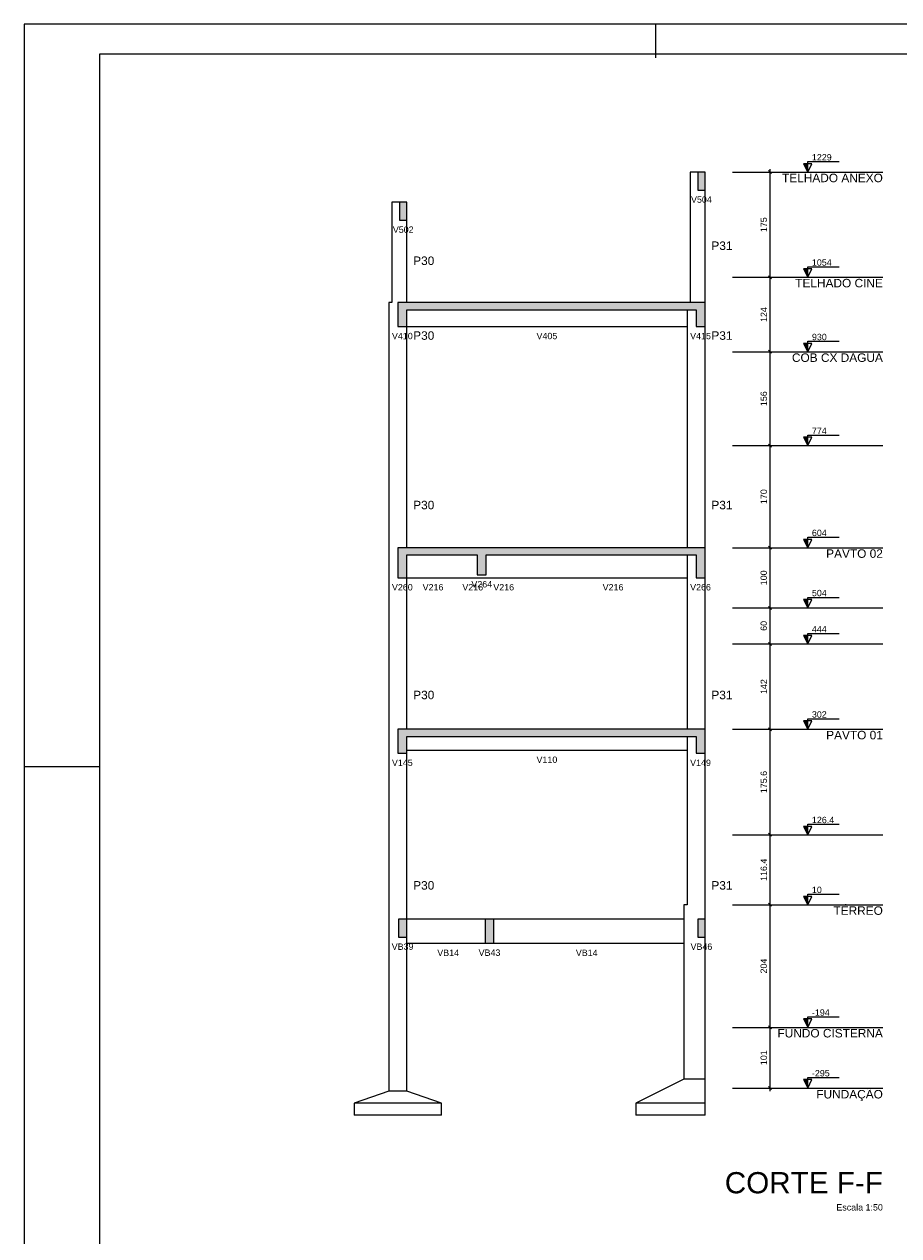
# Model space of a CAD drawing. Header units: millimetres. Extents: x 0 to 119, y 0 to 84.
# Tile 2 of 8: x 0 to 29, y 44 to 84. Entities that reach past the tile are written whole.
import ezdxf

# ---------------------------------------------------------------- set-up
doc = ezdxf.new("R2010")
doc.units = ezdxf.units.MM
doc.header["$MEASUREMENT"] = 0
doc.linetypes.add('DASHED', pattern=[1.905, 1.27, -0.635])
doc.linetypes.add('NULL', pattern=[0])
doc.layers.get('0').update_dxf_attribs({"lineweight": 18})
for name, color, linetype, lineweight in [('FO-Cotas', 5, 'Continuous', 5), ('FO-Elementos cortados', 159, 'Continuous', 5), ('FO-Elementos em vista', 7, 'Continuous', 5), ('FO-Hachuras', 153, 'Continuous', 5), ('FO-Indicações', 7, 'Continuous', 5), ('FO-Níveis', 9, 'DASHED', 5), ('FO-Textos das vigas', 7, 'Continuous', 5), ('FO-Textos dos pilares', 7, 'Continuous', 5), ('FO-Títulos', 1, 'Continuous', 20)]:
    doc.layers.add(name, color=color, linetype=linetype, lineweight=lineweight)
doc.layers.add('SEDUC_MARF', color=1, linetype='Continuous')
doc.layers.add('SEDUC_MARGG', color=7, linetype='Continuous')
doc.styles.add('Arial', font='txt')
doc.dimstyles.new('UM_50.000000', dxfattribs={"dimtxt": 0.18, "dimasz": 0.1, "dimexe": 0.1, "dimexo": 0.2, "dimgap": 0, "dimtad": 1, "dimtih": 1, "dimtoh": 1, "dimdec": 1, "dimlfac": 50, "dimzin": 0, "dimdsep": 46, "dimtxsty": 'Standard', "dimcen": 0.09, "dimdle": 0.1, "dimadec": 1, "dimazin": 2, "dimtfac": 1, "dimtdec": 4, "dimtofl": 0, "dimtmove": 0, "dimatfit": 3, "dimfxl": 1, "dimtolj": 1, "dimarcsym": 0})

# ---------------------------------------------------------------- blocks, each defined once
blk = doc.blocks.new('_Oblique')
at = {"color": 0, "linetype": 'ByBlock', "lineweight": -2}
blk.add_line((-0.5, -0.5), (0.5, 0.5), dxfattribs=at)
blk = doc.blocks.new('*D6')
at = {"layer": 'Defpoints', "color": 0}
for p in [(24.814, 50.719), (24.814, 50.719), (24.814, 48.699)]:
    blk.add_point(p, dxfattribs=at)
at = {"layer": 'FO-Cotas', "color": 0, "linetype": 'Continuous', "lineweight": -2}
blk.add_line((24.814, 48.599), (24.814, 50.819), dxfattribs=at)
at = {"layer": 'FO-Cotas', "color": 0, "lineweight": -2, "xscale": 0.1, "yscale": 0.1, "zscale": 0.1}
for p, rotation in [((24.814, 50.719), 90), ((24.814, 48.699), 270)]:
    blk.add_blockref('_Oblique', p, dxfattribs=dict(at, rotation=rotation))
at = {"layer": 'FO-Cotas', "color": 7, "insert": (24.602, 49.709), "char_height": 0.2118, "attachment_point": 5, "rotation": 90, "style": 'Arial'}
blk.add_mtext('\\A1;101', dxfattribs=at)
blk = doc.blocks.new('*D7')
at = {"layer": 'Defpoints', "color": 0}
for p in [(24.814, 54.799), (24.814, 54.799), (24.814, 50.719)]:
    blk.add_point(p, dxfattribs=at)
at = {"layer": 'FO-Cotas', "color": 0, "linetype": 'Continuous', "lineweight": -2}
blk.add_line((24.814, 50.619), (24.814, 54.899), dxfattribs=at)
at = {"layer": 'FO-Cotas', "color": 0, "lineweight": -2, "xscale": 0.1, "yscale": 0.1, "zscale": 0.1}
for p, rotation in [((24.814, 54.799), 90), ((24.814, 50.719), 270)]:
    blk.add_blockref('_Oblique', p, dxfattribs=dict(at, rotation=rotation))
at = {"layer": 'FO-Cotas', "color": 7, "insert": (24.602, 52.759), "char_height": 0.2118, "attachment_point": 5, "rotation": 90, "style": 'Arial'}
blk.add_mtext('\\A1;204', dxfattribs=at)
blk = doc.blocks.new('*D8')
at = {"layer": 'Defpoints', "color": 0}
for p in [(24.814, 57.127), (24.814, 57.127), (24.814, 54.799)]:
    blk.add_point(p, dxfattribs=at)
at = {"layer": 'FO-Cotas', "color": 0, "linetype": 'Continuous', "lineweight": -2}
blk.add_line((24.814, 54.699), (24.814, 57.227), dxfattribs=at)
at = {"layer": 'FO-Cotas', "color": 0, "lineweight": -2, "xscale": 0.1, "yscale": 0.1, "zscale": 0.1}
for p, rotation in [((24.814, 57.127), 90), ((24.814, 54.799), 270)]:
    blk.add_blockref('_Oblique', p, dxfattribs=dict(at, rotation=rotation))
at = {"layer": 'FO-Cotas', "color": 7, "insert": (24.602, 55.963), "char_height": 0.2118, "attachment_point": 5, "rotation": 90, "style": 'Arial'}
blk.add_mtext('\\A1;116.4', dxfattribs=at)
blk = doc.blocks.new('*D9')
at = {"layer": 'Defpoints', "color": 0}
for p in [(24.814, 60.639), (24.814, 60.639), (24.814, 57.127)]:
    blk.add_point(p, dxfattribs=at)
at = {"layer": 'FO-Cotas', "color": 0, "linetype": 'Continuous', "lineweight": -2}
blk.add_line((24.814, 57.027), (24.814, 60.739), dxfattribs=at)
at = {"layer": 'FO-Cotas', "color": 0, "lineweight": -2, "xscale": 0.1, "yscale": 0.1, "zscale": 0.1}
for p, rotation in [((24.814, 60.639), 90), ((24.814, 57.127), 270)]:
    blk.add_blockref('_Oblique', p, dxfattribs=dict(at, rotation=rotation))
at = {"layer": 'FO-Cotas', "color": 7, "insert": (24.602, 58.883), "char_height": 0.2118, "attachment_point": 5, "rotation": 90, "style": 'Arial'}
blk.add_mtext('\\A1;175.6', dxfattribs=at)
blk = doc.blocks.new('*D10')
at = {"layer": 'Defpoints', "color": 0}
for p in [(24.814, 63.479), (24.814, 63.479), (24.814, 60.639)]:
    blk.add_point(p, dxfattribs=at)
at = {"layer": 'FO-Cotas', "color": 0, "linetype": 'Continuous', "lineweight": -2}
blk.add_line((24.814, 60.539), (24.814, 63.579), dxfattribs=at)
at = {"layer": 'FO-Cotas', "color": 0, "lineweight": -2, "xscale": 0.1, "yscale": 0.1, "zscale": 0.1}
for p, rotation in [((24.814, 63.479), 90), ((24.814, 60.639), 270)]:
    blk.add_blockref('_Oblique', p, dxfattribs=dict(at, rotation=rotation))
at = {"layer": 'FO-Cotas', "color": 7, "insert": (24.602, 62.059), "char_height": 0.2118, "attachment_point": 5, "rotation": 90, "style": 'Arial'}
blk.add_mtext('\\A1;142', dxfattribs=at)
blk = doc.blocks.new('*D11')
at = {"layer": 'Defpoints', "color": 0}
for p in [(24.814, 64.679), (24.814, 64.679), (24.814, 63.479)]:
    blk.add_point(p, dxfattribs=at)
at = {"layer": 'FO-Cotas', "color": 0, "linetype": 'Continuous', "lineweight": -2}
blk.add_line((24.814, 63.379), (24.814, 64.779), dxfattribs=at)
at = {"layer": 'FO-Cotas', "color": 0, "lineweight": -2, "xscale": 0.1, "yscale": 0.1, "zscale": 0.1}
for p, rotation in [((24.814, 64.679), 90), ((24.814, 63.479), 270)]:
    blk.add_blockref('_Oblique', p, dxfattribs=dict(at, rotation=rotation))
at = {"layer": 'FO-Cotas', "color": 7, "insert": (24.602, 64.079), "char_height": 0.2118, "attachment_point": 5, "rotation": 90, "style": 'Arial'}
blk.add_mtext('\\A1;60', dxfattribs=at)
blk = doc.blocks.new('*D12')
at = {"layer": 'Defpoints', "color": 0}
for p in [(24.814, 66.679), (24.814, 66.679), (24.814, 64.679)]:
    blk.add_point(p, dxfattribs=at)
at = {"layer": 'FO-Cotas', "color": 0, "linetype": 'Continuous', "lineweight": -2}
blk.add_line((24.814, 64.579), (24.814, 66.779), dxfattribs=at)
at = {"layer": 'FO-Cotas', "color": 0, "lineweight": -2, "xscale": 0.1, "yscale": 0.1, "zscale": 0.1}
for p, rotation in [((24.814, 66.679), 90), ((24.814, 64.679), 270)]:
    blk.add_blockref('_Oblique', p, dxfattribs=dict(at, rotation=rotation))
at = {"layer": 'FO-Cotas', "color": 7, "insert": (24.602, 65.679), "char_height": 0.2118, "attachment_point": 5, "rotation": 90, "style": 'Arial'}
blk.add_mtext('\\A1;100', dxfattribs=at)
blk = doc.blocks.new('*D13')
at = {"layer": 'Defpoints', "color": 0}
for p in [(24.814, 70.079), (24.814, 70.079), (24.814, 66.679)]:
    blk.add_point(p, dxfattribs=at)
at = {"layer": 'FO-Cotas', "color": 0, "linetype": 'Continuous', "lineweight": -2}
blk.add_line((24.814, 66.579), (24.814, 70.179), dxfattribs=at)
at = {"layer": 'FO-Cotas', "color": 0, "lineweight": -2, "xscale": 0.1, "yscale": 0.1, "zscale": 0.1}
for p, rotation in [((24.814, 70.079), 90), ((24.814, 66.679), 270)]:
    blk.add_blockref('_Oblique', p, dxfattribs=dict(at, rotation=rotation))
at = {"layer": 'FO-Cotas', "color": 7, "insert": (24.602, 68.379), "char_height": 0.2118, "attachment_point": 5, "rotation": 90, "style": 'Arial'}
blk.add_mtext('\\A1;170', dxfattribs=at)
blk = doc.blocks.new('*D14')
at = {"layer": 'Defpoints', "color": 0}
for p in [(24.814, 73.199), (24.814, 73.199), (24.814, 70.079)]:
    blk.add_point(p, dxfattribs=at)
at = {"layer": 'FO-Cotas', "color": 0, "linetype": 'Continuous', "lineweight": -2}
blk.add_line((24.814, 69.979), (24.814, 73.299), dxfattribs=at)
at = {"layer": 'FO-Cotas', "color": 0, "lineweight": -2, "xscale": 0.1, "yscale": 0.1, "zscale": 0.1}
for p, rotation in [((24.814, 73.199), 90), ((24.814, 70.079), 270)]:
    blk.add_blockref('_Oblique', p, dxfattribs=dict(at, rotation=rotation))
at = {"layer": 'FO-Cotas', "color": 7, "insert": (24.602, 71.639), "char_height": 0.2118, "attachment_point": 5, "rotation": 90, "style": 'Arial'}
blk.add_mtext('\\A1;156', dxfattribs=at)
blk = doc.blocks.new('*D15')
at = {"layer": 'Defpoints', "color": 0}
for p in [(24.814, 75.679), (24.814, 75.679), (24.814, 73.199)]:
    blk.add_point(p, dxfattribs=at)
at = {"layer": 'FO-Cotas', "color": 0, "linetype": 'Continuous', "lineweight": -2}
blk.add_line((24.814, 73.099), (24.814, 75.779), dxfattribs=at)
at = {"layer": 'FO-Cotas', "color": 0, "lineweight": -2, "xscale": 0.1, "yscale": 0.1, "zscale": 0.1}
for p, rotation in [((24.814, 75.679), 90), ((24.814, 73.199), 270)]:
    blk.add_blockref('_Oblique', p, dxfattribs=dict(at, rotation=rotation))
at = {"layer": 'FO-Cotas', "color": 7, "insert": (24.602, 74.439), "char_height": 0.2118, "attachment_point": 5, "rotation": 90, "style": 'Arial'}
blk.add_mtext('\\A1;124', dxfattribs=at)
blk = doc.blocks.new('*D16')
at = {"layer": 'Defpoints', "color": 0}
for p in [(24.814, 79.179), (24.814, 79.179), (24.814, 75.679)]:
    blk.add_point(p, dxfattribs=at)
at = {"layer": 'FO-Cotas', "color": 0, "linetype": 'Continuous', "lineweight": -2}
blk.add_line((24.814, 75.579), (24.814, 79.279), dxfattribs=at)
at = {"layer": 'FO-Cotas', "color": 0, "lineweight": -2, "xscale": 0.1, "yscale": 0.1, "zscale": 0.1}
for p, rotation in [((24.814, 79.179), 90), ((24.814, 75.679), 270)]:
    blk.add_blockref('_Oblique', p, dxfattribs=dict(at, rotation=rotation))
at = {"layer": 'FO-Cotas', "color": 7, "insert": (24.602, 77.429), "char_height": 0.2118, "attachment_point": 5, "rotation": 90, "style": 'Arial'}
blk.add_mtext('\\A1;175', dxfattribs=at)

msp = doc.modelspace()

# ---------------------------------------------------------------- hatches: boundary and pattern name
at = {"layer": 'FO-Hachuras', "linetype": 'Continuous'}
for points in [[(22.4081, 78.5788), (22.6481, 78.5788), (22.6481, 79.1788), (22.4081, 79.1788), (22.4081, 78.5788)], [(12.4875, 77.5788), (12.7275, 77.5788), (12.7275, 78.1788), (12.4875, 78.1788), (12.4875, 77.5788)], [(12.4275, 74.5988), (22.6481, 74.5988), (22.6481, 74.8388), (12.4275, 74.8388), (12.4275, 74.5988)], [(12.4275, 74.0388), (12.7275, 74.0388), (12.7275, 74.8388), (12.4275, 74.8388), (12.4275, 74.0388)], [(22.3481, 74.0388), (22.6481, 74.0388), (22.6481, 74.8388), (22.3481, 74.8388), (22.3481, 74.0388)], [(12.4275, 66.4388), (15.3709, 66.4388), (15.3709, 66.6788), (12.4275, 66.6788), (12.4275, 66.4388)], [(12.4275, 65.6788), (12.7275, 65.6788), (12.7275, 66.6788), (12.4275, 66.6788), (12.4275, 65.6788)], [(15.0709, 66.4388), (22.6481, 66.4388), (22.6481, 66.6788), (15.0709, 66.6788), (15.0709, 66.4388)], [(15.0709, 65.7788), (15.3709, 65.7788), (15.3709, 66.6788), (15.0709, 66.6788), (15.0709, 65.7788)], [(22.3479, 65.6788), (22.6479, 65.6788), (22.6479, 66.6788), (22.3479, 66.6788), (22.3479, 65.6788)], [(12.4275, 60.3988), (22.6481, 60.3988), (22.6481, 60.6388), (12.4275, 60.6388), (12.4275, 60.3988)], [(12.4275, 59.8388), (12.7275, 59.8388), (12.7275, 60.6388), (12.4275, 60.6388), (12.4275, 59.8388)], [(22.3479, 59.8388), (22.6479, 59.8388), (22.6479, 60.6388), (22.3479, 60.6388), (22.3479, 59.8388)], [(12.4471, 53.7188), (12.7271, 53.7188), (12.7271, 54.3188), (12.4471, 54.3188), (12.4471, 53.7188)], [(15.3375, 53.5188), (15.6175, 53.5188), (15.6175, 54.3188), (15.3375, 54.3188), (15.3375, 53.5188)], [(22.4079, 53.7188), (22.6479, 53.7188), (22.6479, 54.3188), (22.4079, 54.3188), (22.4079, 53.7188)]]:
    msp.add_hatch(color=153, dxfattribs=at).paths.add_polyline_path(points)
at = {"layer": 'FO-Indicações', "linetype": 'Continuous'}
for points in [[(26.0637, 79.1788), (26.0637, 79.4588), (25.9237, 79.4588), (26.0637, 79.1788)], [(26.0637, 75.6788), (26.0637, 75.9588), (25.9237, 75.9588), (26.0637, 75.6788)], [(26.0637, 73.1988), (26.0637, 73.4788), (25.9237, 73.4788), (26.0637, 73.1988)], [(26.0637, 70.0788), (26.0637, 70.3588), (25.9237, 70.3588), (26.0637, 70.0788)], [(26.0637, 66.6788), (26.0637, 66.9588), (25.9237, 66.9588), (26.0637, 66.6788)], [(26.0637, 64.6788), (26.0637, 64.9588), (25.9237, 64.9588), (26.0637, 64.6788)], [(26.0637, 63.4788), (26.0637, 63.7588), (25.9237, 63.7588), (26.0637, 63.4788)], [(26.0637, 60.6388), (26.0637, 60.9188), (25.9237, 60.9188), (26.0637, 60.6388)], [(26.0637, 57.1268), (26.0637, 57.4068), (25.9237, 57.4068), (26.0637, 57.1268)], [(26.0637, 54.7988), (26.0637, 55.0788), (25.9237, 55.0788), (26.0637, 54.7988)], [(26.0637, 50.7188), (26.0637, 50.9988), (25.9237, 50.9988), (26.0637, 50.7188)], [(26.0637, 48.6988), (26.0637, 48.9788), (25.9237, 48.9788), (26.0637, 48.6988)]]:
    msp.add_hatch(color=7, dxfattribs=at).paths.add_polyline_path(points)

# ---------------------------------------------------------------- linework, layer by layer
at = {"layer": 'FO-Elementos cortados'}
for p, q in [((22.6481, 79.1788), (22.4081, 79.1788)), ((22.4081, 79.1788), (22.4081, 78.5788)), ((22.6481, 78.5788), (22.6481, 79.1788)), ((22.4081, 78.5788), (22.6481, 78.5788)), ((12.7275, 78.1788), (12.4875, 78.1788)), ((12.4875, 78.1788), (12.4875, 77.5788)), ((12.7275, 77.5788), (12.7275, 78.1788)), ((12.4875, 77.5788), (12.7275, 77.5788)), ((12.4275, 74.8388), (12.4275, 74.5988)), ((12.7275, 74.8388), (12.4275, 74.8388)), ((12.4275, 74.5988), (12.4275, 74.0388)), ((22.0481, 74.8388), (12.7275, 74.8388)), ((12.7275, 74.0388), (12.7275, 74.5988)), ((12.7275, 74.5988), (22.0481, 74.5988)), ((22.1481, 74.8388), (22.0481, 74.8388)), ((22.0481, 74.5988), (22.3481, 74.5988)), ((22.3481, 74.8388), (22.1481, 74.8388)), ((22.6481, 74.8388), (22.3481, 74.8388)), ((22.3481, 74.5988), (22.3481, 74.0388)), ((22.6481, 74.5988), (22.6481, 74.8388)), ((22.6481, 74.0388), (22.6481, 74.5988)), ((12.4275, 74.0388), (12.7275, 74.0388)), ((22.3481, 74.0388), (22.6481, 74.0388)), ((12.4275, 66.6788), (12.4275, 66.4388)), ((12.5775, 66.6788), (12.4275, 66.6788)), ((12.7275, 66.6788), (12.5775, 66.6788)), ((14.6209, 66.6788), (12.7275, 66.6788)), ((15.0709, 66.6788), (14.6209, 66.6788)), ((15.2209, 66.6788), (15.0709, 66.6788)), ((15.3709, 66.6788), (15.2209, 66.6788)), ((16.6779, 66.6788), (15.3709, 66.6788)), ((22.0481, 66.6788), (16.6779, 66.6788)), ((22.3479, 66.6788), (22.0481, 66.6788)), ((22.4979, 66.6788), (22.3479, 66.6788)), ((22.6479, 66.6788), (22.4979, 66.6788)), ((22.6479, 66.4388), (22.6479, 66.6788)), ((22.6481, 66.6788), (22.6479, 66.6788)), ((22.6481, 66.4388), (22.6481, 66.6788)), ((12.4275, 66.4388), (12.4275, 65.6788)), ((12.7275, 65.6788), (12.7275, 66.4388)), ((12.7275, 66.4388), (14.6209, 66.4388)), ((14.6209, 66.4388), (15.0709, 66.4388)), ((15.0709, 66.4388), (15.0709, 65.7788)), ((15.3709, 65.7788), (15.3709, 66.4388)), ((15.3709, 66.4388), (16.6779, 66.4388)), ((16.6779, 66.4388), (22.0481, 66.4388)), ((22.0481, 66.4388), (22.3479, 66.4388)), ((22.3479, 66.4388), (22.3479, 65.6788)), ((22.6479, 65.6788), (22.6479, 66.4388)), ((15.0709, 65.7788), (15.2209, 65.7788)), ((15.2209, 65.7788), (15.3709, 65.7788)), ((12.4275, 65.6788), (12.5775, 65.6788)), ((12.5775, 65.6788), (12.7275, 65.6788)), ((22.3479, 65.6788), (22.4979, 65.6788)), ((22.4979, 65.6788), (22.6479, 65.6788)), ((12.4275, 60.6388), (12.4275, 60.3988)), ((12.7275, 60.6388), (12.4275, 60.6388)), ((22.0481, 60.6388), (12.7275, 60.6388)), ((22.3479, 60.6388), (22.0481, 60.6388)), ((22.6479, 60.6388), (22.3479, 60.6388)), ((22.6479, 60.3988), (22.6479, 60.6388)), ((22.6481, 60.6388), (22.6479, 60.6388)), ((22.6481, 60.3988), (22.6481, 60.6388)), ((12.4275, 60.3988), (12.4275, 59.8388)), ((12.7275, 59.9388), (12.7275, 60.3988)), ((12.7275, 60.3988), (22.0481, 60.3988)), ((22.0481, 60.3988), (22.3479, 60.3988)), ((22.3479, 60.3988), (22.3479, 59.8388)), ((22.6479, 59.8388), (22.6479, 60.3988)), ((12.4275, 59.8388), (12.7275, 59.8388)), ((12.7275, 59.8388), (12.7275, 59.9388)), ((22.3479, 59.8388), (22.6479, 59.8388)), ((12.7271, 54.3188), (12.4471, 54.3188)), ((12.4471, 54.3188), (12.4471, 53.7188)), ((12.7271, 53.7188), (12.7271, 54.3188)), ((15.3375, 54.3188), (15.3375, 53.5188)), ((15.4775, 54.3188), (15.3375, 54.3188)), ((15.6175, 54.3188), (15.4775, 54.3188)), ((15.6175, 53.5188), (15.6175, 54.3188)), ((22.6479, 54.3188), (22.4079, 54.3188)), ((22.4079, 54.3188), (22.4079, 53.7188)), ((22.6479, 53.7188), (22.6479, 54.3188)), ((12.4471, 53.7188), (12.7271, 53.7188)), ((22.4079, 53.7188), (22.6479, 53.7188)), ((15.3375, 53.5188), (15.4775, 53.5188)), ((15.4775, 53.5188), (15.6175, 53.5188))]:
    msp.add_line(p, q, dxfattribs=at)
at = {"layer": 'FO-Elementos em vista'}
for p, q in [((22.1481, 79.1788), (22.1481, 74.8388)), ((22.4081, 79.1788), (22.1481, 79.1788)), ((22.6481, 74.8388), (22.6481, 78.5788)), ((12.2275, 78.1788), (12.2275, 74.8388)), ((12.4875, 78.1788), (12.2275, 78.1788)), ((12.7275, 74.8388), (12.7275, 77.5788)), ((12.1275, 74.8388), (12.1275, 73.1988)), ((12.2275, 74.8388), (12.1275, 74.8388)), ((22.0481, 74.5988), (22.0481, 74.0388)), ((12.7275, 74.0388), (22.0481, 74.0388)), ((12.7275, 73.1988), (12.7275, 74.0388)), ((22.0481, 74.0388), (22.0481, 73.1988)), ((22.6481, 73.1988), (22.6481, 74.0388)), ((12.1275, 73.1988), (12.1275, 70.0788)), ((12.7275, 70.0788), (12.7275, 73.1988)), ((22.0481, 73.1988), (22.0481, 70.0788)), ((22.6481, 70.0788), (22.6481, 73.1988)), ((12.1275, 70.0788), (12.1275, 66.6788)), ((12.7275, 66.6788), (12.7275, 70.0788)), ((22.0481, 70.0788), (22.0481, 66.6788)), ((22.6481, 66.6788), (22.6481, 70.0788)), ((12.1275, 66.6788), (12.1275, 64.6788)), ((22.0481, 66.4388), (22.0481, 65.6788)), ((22.6481, 64.6788), (22.6481, 66.4388)), ((12.7275, 65.6788), (14.6209, 65.6788)), ((12.7275, 64.6788), (12.7275, 65.6788)), ((14.6209, 65.6788), (15.2209, 65.6788)), ((15.2209, 65.6788), (16.6779, 65.6788)), ((16.6779, 65.6788), (22.0481, 65.6788)), ((22.0481, 65.6788), (22.0481, 64.6788)), ((12.1275, 64.6788), (12.1275, 63.4788)), ((12.7275, 63.4788), (12.7275, 64.6788)), ((22.0481, 64.6788), (22.0481, 63.4788)), ((22.6481, 63.4788), (22.6481, 64.6788)), ((12.1275, 63.4788), (12.1275, 60.6388)), ((12.7275, 60.6388), (12.7275, 63.4788)), ((22.0481, 63.4788), (22.0481, 60.6388)), ((22.6481, 60.6388), (22.6481, 63.4788)), ((12.1275, 60.6388), (12.1275, 57.1268)), ((22.0481, 60.3988), (22.0481, 59.9388)), ((22.6481, 57.1268), (22.6481, 60.3988)), ((12.7275, 59.9388), (22.0481, 59.9388)), ((12.7275, 57.1268), (12.7275, 59.8388)), ((22.0481, 59.9388), (22.0481, 57.1268)), ((12.1275, 57.1268), (12.1275, 54.7988)), ((12.7275, 54.7988), (12.7275, 57.1268)), ((22.0481, 57.1268), (22.0481, 54.7988)), ((22.6481, 54.7988), (22.6481, 57.1268)), ((12.1275, 54.7988), (12.1275, 54.3188)), ((12.7275, 54.3188), (12.7275, 54.7988)), ((21.9481, 54.7988), (21.9481, 54.3188)), ((22.0481, 54.7988), (21.9481, 54.7988)), ((22.6481, 54.3188), (22.6481, 54.7988)), ((12.1275, 54.3188), (12.1275, 48.5988)), ((15.3375, 54.3188), (12.7275, 54.3188)), ((12.7275, 53.5188), (12.7275, 54.3188)), ((21.9481, 54.3188), (15.6175, 54.3188)), ((21.9481, 54.3188), (21.9481, 53.5188)), ((22.6481, 48.9988), (22.6481, 54.3188)), ((12.7275, 53.5188), (15.3375, 53.5188)), ((12.7275, 48.5988), (12.7275, 53.5188)), ((15.6175, 53.5188), (21.9481, 53.5188)), ((21.9481, 53.5188), (21.9481, 48.9988)), ((21.9481, 48.9988), (20.3481, 48.1988)), ((22.6481, 48.9988), (21.9481, 48.9988)), ((22.6481, 48.1988), (22.6481, 48.9988)), ((12.1275, 48.5988), (10.9775, 48.1988)), ((12.7275, 48.5988), (12.1275, 48.5988)), ((13.8775, 48.1988), (12.7275, 48.5988)), ((10.9775, 48.1988), (10.9775, 47.7988)), ((12.1275, 48.1988), (10.9775, 48.1988)), ((12.7275, 48.1988), (12.1275, 48.1988)), ((13.8775, 48.1988), (12.7275, 48.1988)), ((13.8775, 47.7988), (13.8775, 48.1988)), ((20.3481, 48.1988), (20.3481, 47.7988)), ((21.9481, 48.1988), (20.3481, 48.1988)), ((22.6481, 48.1988), (21.9481, 48.1988)), ((22.6481, 47.7988), (22.6481, 48.1988)), ((12.1275, 47.7988), (10.9775, 47.7988)), ((12.7275, 47.7988), (12.1275, 47.7988)), ((13.8775, 47.7988), (12.7275, 47.7988)), ((21.9481, 47.7988), (20.3481, 47.7988)), ((22.6481, 47.7988), (21.9481, 47.7988))]:
    msp.add_line(p, q, dxfattribs=at)
at = {"layer": 'FO-Indicações'}
for points in [[(26.0637, 79.1788), (26.2037, 79.4588), (25.9237, 79.4588), (26.0637, 79.1788), (26.0637, 79.5288), (27.1137, 79.5288)], [(26.0637, 75.6788), (26.2037, 75.9588), (25.9237, 75.9588), (26.0637, 75.6788), (26.0637, 76.0288), (27.1137, 76.0288)], [(26.0637, 73.1988), (26.2037, 73.4788), (25.9237, 73.4788), (26.0637, 73.1988), (26.0637, 73.5488), (27.1137, 73.5488)], [(26.0637, 70.0788), (26.2037, 70.3588), (25.9237, 70.3588), (26.0637, 70.0788), (26.0637, 70.4288), (27.1137, 70.4288)], [(26.0637, 66.6788), (26.2037, 66.9588), (25.9237, 66.9588), (26.0637, 66.6788), (26.0637, 67.0288), (27.1137, 67.0288)], [(26.0637, 64.6788), (26.2037, 64.9588), (25.9237, 64.9588), (26.0637, 64.6788), (26.0637, 65.0288), (27.1137, 65.0288)], [(26.0637, 63.4788), (26.2037, 63.7588), (25.9237, 63.7588), (26.0637, 63.4788), (26.0637, 63.8288), (27.1137, 63.8288)], [(26.0637, 60.6388), (26.2037, 60.9188), (25.9237, 60.9188), (26.0637, 60.6388), (26.0637, 60.9888), (27.1137, 60.9888)], [(26.0637, 57.1268), (26.2037, 57.4068), (25.9237, 57.4068), (26.0637, 57.1268), (26.0637, 57.4768), (27.1137, 57.4768)], [(26.0637, 54.7988), (26.2037, 55.0788), (25.9237, 55.0788), (26.0637, 54.7988), (26.0637, 55.1488), (27.1137, 55.1488)], [(26.0637, 50.7188), (26.2037, 50.9988), (25.9237, 50.9988), (26.0637, 50.7188), (26.0637, 51.0688), (27.1137, 51.0688)], [(26.0637, 48.6988), (26.2037, 48.9788), (25.9237, 48.9788), (26.0637, 48.6988), (26.0637, 49.0488), (27.1137, 49.0488)]]:
    msp.add_lwpolyline(points, dxfattribs=at)
at = {"layer": 'FO-Níveis', "linetype": 'Continuous', "ltscale": 0.2}
for p, q in [((23.5637, 79.1788), (28.5637, 79.1788)), ((23.5637, 75.6788), (28.5637, 75.6788)), ((23.5637, 73.1988), (28.5637, 73.1988)), ((23.5637, 70.0788), (28.5637, 70.0788)), ((23.5637, 66.6788), (28.5637, 66.6788)), ((23.5637, 64.6788), (28.5637, 64.6788)), ((23.5637, 63.4788), (28.5637, 63.4788)), ((23.5637, 60.6388), (28.5637, 60.6388)), ((23.5637, 57.1268), (28.5637, 57.1268)), ((23.5637, 54.7988), (28.5637, 54.7988)), ((23.5637, 50.7188), (28.5637, 50.7188)), ((23.5637, 48.6988), (28.5637, 48.6988))]:
    msp.add_line(p, q, dxfattribs=at)
at = {"layer": 'SEDUC_MARF'}
for p, q in [((21.0015, 84.1), (21.0015, 82.9804)), ((0, 59.4), (2.5, 59.4))]:
    msp.add_line(p, q, dxfattribs=at)
msp.add_lwpolyline([(118.9, 84.1), (0, 84.1), (0, 0), (118.9, 0)], close=True, dxfattribs=at)
at = {"layer": 'SEDUC_MARGG'}
msp.add_lwpolyline([(2.5, 1), (117.9, 1), (117.9, 83.1), (2.5, 83.1), (2.5, 1)], dxfattribs=at)

# ---------------------------------------------------------------- texts
at = {"layer": 'FO-Indicações', "linetype": 'NULL', "line_spacing_factor": 0.798, "style": 'Arial'}
for s, insert, char_height, width, attachment_point in [('1229', (26.2037, 79.5637), 0.2118, 1.290273, 7), ('TELHADO ANEXO', (28.5637, 78.84), 0.2824, 6.631523, 9), ('1054', (26.2037, 76.0637), 0.2118, 1.290273, 7), ('TELHADO CINE', (28.5637, 75.34), 0.2824, 5.764307, 9), ('930', (26.2037, 73.5837), 0.2118, 0.967705, 7), ('COB CX DAGUA', (28.5637, 72.86), 0.2824, 5.981016, 9), ('774', (26.2037, 70.4637), 0.2118, 0.967705, 7), ('604', (26.2037, 67.0637), 0.2118, 0.967705, 7), ('PAVTO 02', (28.5637, 66.34), 0.2824, 3.728232, 9), ('504', (26.2037, 65.0637), 0.2118, 0.967705, 7), ('444', (26.2037, 63.8637), 0.2118, 0.967705, 7), ('302', (26.2037, 61.0237), 0.2118, 0.967705, 7), ('PAVTO 01', (28.5637, 60.3), 0.2824, 3.728232, 9), ('126.4', (26.2037, 57.5117), 0.2118, 1.451416, 7), ('10', (26.2037, 55.1837), 0.2118, 0.645137, 7), ('TÉRREO', (28.5637, 54.46), 0.2824, 3.250254, 9), ('-194', (26.2037, 51.1037), 0.2118, 1.16085, 7), ('FUNDO CISTERNA', (28.5637, 50.38), 0.2824, 6.933545, 9), ('-295', (26.2037, 49.0837), 0.2118, 1.16085, 7), ('FUNDAÇÃO', (28.5637, 48.2668), 0.2824, 4.376836, 9)]:
    msp.add_mtext(s, dxfattribs=dict(at, insert=insert, char_height=char_height, width=width, attachment_point=attachment_point))
at = {"layer": 'FO-Textos das vigas', "linetype": 'NULL', "char_height": 0.2118, "attachment_point": 8, "line_spacing_factor": 0.798, "style": 'Arial'}
for s, insert, width in [('V504', (22.5277, 78.1557), 1.354561), ('V502', (12.6077, 77.1557), 1.354561), ('V410', (12.5777, 73.6157), 1.354561), ('V405', (17.3877, 73.6157), 1.354561), ('V415', (22.4977, 73.6157), 1.354561), ('V260', (12.5777, 65.2557), 1.354561), ('V216', (13.5987, 65.2557), 1.354561), ('V216', (14.9207, 65.2557), 1.354561), ('V264', (15.2207, 65.3557), 1.354561), ('V216', (15.9497, 65.2557), 1.354561), ('V216', (19.5877, 65.2557), 1.354561), ('V266', (22.4977, 65.2557), 1.354561), ('V145', (12.5777, 59.4157), 1.354561), ('V110', (17.3877, 59.5157), 1.354561), ('V149', (22.4977, 59.4157), 1.354561), ('VB39', (12.5867, 53.2957), 1.418848), ('VB14', (14.1027, 53.0957), 1.418848), ('VB43', (15.4777, 53.0957), 1.418848), ('VB14', (18.7127, 53.0957), 1.418848), ('VB46', (22.5277, 53.2957), 1.418848)]:
    msp.add_mtext(s, dxfattribs=dict(at, insert=insert, width=width))
at = {"layer": 'FO-Textos dos pilares', "linetype": 'NULL', "char_height": 0.2824, "width": 1.387852, "attachment_point": 7, "line_spacing_factor": 0.798, "style": 'Arial'}
for s, insert in [('P31', (22.8597, 76.585)), ('P30', (12.9397, 76.085)), ('P30', (12.9397, 73.595)), ('P31', (22.8597, 73.595)), ('P30', (12.9397, 67.955)), ('P31', (22.8597, 67.955)), ('P30', (12.9397, 61.635)), ('P31', (22.8597, 61.635)), ('P30', (12.9397, 55.299)), ('P31', (22.8597, 55.299))]:
    msp.add_mtext(s, dxfattribs=dict(at, insert=insert))
at = {"layer": 'FO-Títulos', "linetype": 'NULL', "attachment_point": 9, "line_spacing_factor": 0.798, "style": 'Arial'}
for s, insert, char_height, width in [('CORTE F-F', (28.5637, 45.1868), 0.706, 10.558389), ('Escala 1:50', (28.5637, 44.6217), 0.2118, 3.03084)]:
    msp.add_mtext(s, dxfattribs=dict(at, insert=insert, char_height=char_height, width=width))

# ---------------------------------------------------------------- dimensions: what is measured, and where the dimension line sits
at = {"layer": 'FO-Cotas', "linetype": 'Continuous'}
for base, p1, p2, picture, middle in [((24.8137, 79.1788), (24.8137, 75.6788), (24.8137, 79.1788), '*D16', (24.6019, 77.4288)), ((24.8137, 75.6788), (24.8137, 73.1988), (24.8137, 75.6788), '*D15', (24.6019, 74.4388)), ((24.8137, 73.1988), (24.8137, 70.0788), (24.8137, 73.1988), '*D14', (24.6019, 71.6388)), ((24.8137, 70.0788), (24.8137, 66.6788), (24.8137, 70.0788), '*D13', (24.6019, 68.3788)), ((24.8137, 66.6788), (24.8137, 64.6788), (24.8137, 66.6788), '*D12', (24.6019, 65.6788)), ((24.8137, 64.6788), (24.8137, 63.4788), (24.8137, 64.6788), '*D11', (24.6019, 64.0788)), ((24.8137, 63.4788), (24.8137, 60.6388), (24.8137, 63.4788), '*D10', (24.6019, 62.0588)), ((24.8137, 60.6388), (24.8137, 57.1268), (24.8137, 60.6388), '*D9', (24.6019, 58.8828)), ((24.8137, 57.1268), (24.8137, 54.7988), (24.8137, 57.1268), '*D8', (24.6019, 55.9628)), ((24.8137, 54.7988), (24.8137, 50.7188), (24.8137, 54.7988), '*D7', (24.6019, 52.7588)), ((24.8137, 50.7188), (24.8137, 48.6988), (24.8137, 50.7188), '*D6', (24.6019, 49.7088))]:
    dim = msp.add_linear_dim(base=base, p1=p1, p2=p2, angle=90, dimstyle='UM_50.000000', override={"dimtxt": 0.2118, "dimasz": 0.1, "dimexe": 0.1, "dimexo": 0.2, "dimtad": 1, "dimtih": 0, "dimtoh": 0, "dimdec": 1, "dimlfac": 50, "dimzin": 8, "dimtxsty": 'Arial', "dimblk": 'Oblique', "dimblk1": 'Oblique', "dimblk2": 'Oblique', "dimsah": 1, "dimdle": 0.1, "dimse1": 1, "dimse2": 1, "dimclrt": 7, "dimadec": 1, "dimazin": 3, "dimtmove": 2, "dimldrblk": 'Oblique'}, dxfattribs=at)
    dim.commit()
    dim.dimension.update_dxf_attribs({"geometry": picture, "text_midpoint": middle, "dimtype": 160, "text_rotation": 90})

doc.saveas('drawing.dxf')
